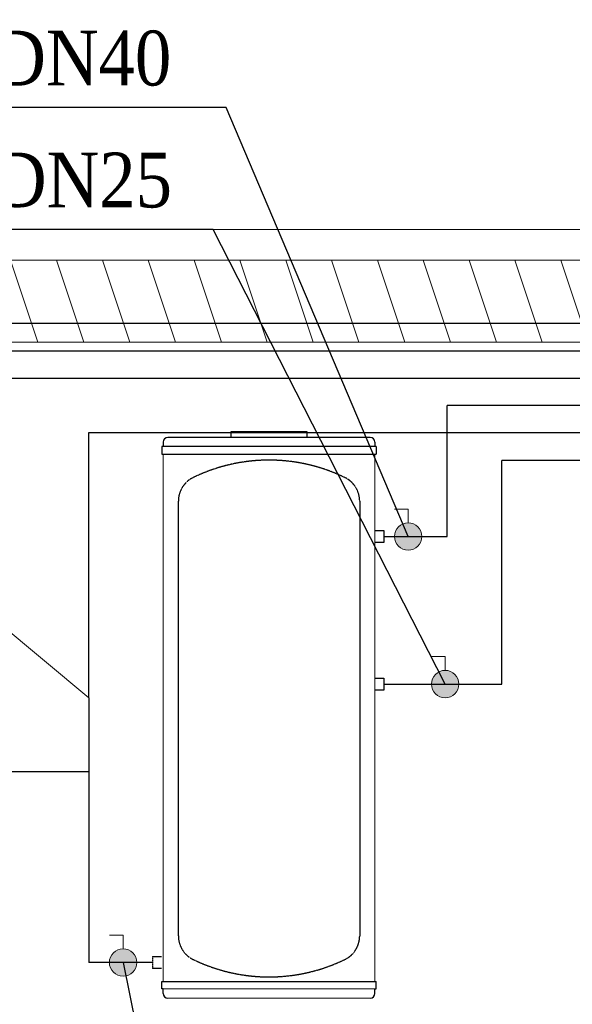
# Model space of a CAD drawing. Header units: millimetres. Extents: x -102560 to 77680, y 7163 to 33028.
# Tile 71 of 80: x 7787 to 9804, y 16165 to 19758. Entities that reach past the tile are written whole.
import ezdxf
from ezdxf import colors
from ezdxf.entities.mleader import LeaderData, LeaderLine
from ezdxf.math import Vec2, Vec3

# ---------------------------------------------------------------- set-up
doc = ezdxf.new("R2010")
doc.units = ezdxf.units.MM
doc.linetypes.add('CACHE2', pattern=[4.7625, 3.175, -1.5875])
for name, color, linetype, lineweight, true_color in [('IS_Działka cyrkulacyjna', 7, 'Continuous', 30, 0x800080), ('IS_Działka wody zimnej (Rozwinięcie)', 7, 'Continuous', 0, 0x000000), ('IS_Konstrukcja (Rozwinięcie)', 7, 'Continuous', 9, 0x000000), ('IS_Zawór3', 7, 'Continuous', 5, 0x000000)]:
    doc.layers.add(name, color=color, linetype=linetype, lineweight=lineweight, true_color=true_color)
for name, color, linetype, lineweight in [('IS_Działka wody ciepłej_podstropowa', 30, 'Continuous', 30), ('IS_Działka wody zimnej_podstropowa', 84, 'Continuous', 30), ('RR_IWK_opisy', 7, 'Continuous', 0)]:
    doc.layers.add(name, color=color, linetype=linetype, lineweight=lineweight)
doc.styles.add('Garamond', font='GARA.TTF')

# ---------------------------------------------------------------- blocks, each defined once
blk = doc.blocks.new('A$C66C5FA65')
for p, q in [((1775, 9125), (-1775, 9125)), ((-1775, 9125), (-1775, 9000)), ((-1750, 9200), (-1750, 9125)), ((1675, 9275), (-1675, 9275)), ((1750, 9200), (1750, 9125)), ((1775, 9125), (1775, 9000)), ((-1775, 9000), (1775, 9000)), ((1750, 7736), (1900, 7736)), ((1900, 7736), (1900, 7536)), ((1900, 7536), (1750, 7536)), ((-1929, 687), (-1779, 687)), ((-1779, 487), (-1929, 487)), ((-1775, 150), (-1775, 275)), ((-1775, 275), (1775, 275)), ((1775, 150), (1775, 275)), ((-1750, 150), (-1775, 150)), ((-1750, 75), (-1750, 150)), ((1750, 75), (1750, 150)), ((1750, 150), (1775, 150))]:
    blk.add_line(p, q)
at = {"linetype": 'CACHE2', "ltscale": 0.75}
for p, q in [((-1500, 1027), (-1500, 8223)), ((1500, 8223), (1500, 1027))]:
    blk.add_line(p, q, dxfattribs=at)
at = {"linetype": 'CACHE2'}
blk.add_line((-1929, 687), (-1929, 487), dxfattribs=at)
at = {"linetype": 'Continuous', "lineweight": 0}
blk.add_line((-1675, 0), (1675, 0), dxfattribs=at)
for points in [[(-625, 9275), (-625, 9375), (625, 9375), (625, 9275)], [(1750, 5295), (1900, 5295), (1900, 5095), (1750, 5095)]]:
    blk.add_lwpolyline(points)
blk.add_lwpolyline([(1750, 275), (-1750, 275), (-1750, 9000), (1750, 9000)], close=True, dxfattribs=at)
blk.add_lwpolyline([(1750, 150), (-1750, 150)], dxfattribs=at)
for centre, start, end in [((-1675, 9200), 90, 180), ((1675, 9200), 0, 90), ((-1675, 75), 180, 270), ((1675, 75), 270, 0)]:
    blk.add_arc(centre, 75, start, end)
at = {"linetype": 'CACHE2', "ltscale": 0.75}
for centre, radius, start, end in [((0, 6029), 2871, 64.0108, 115.9892), ((-1069, 8223), 431, 115.9892, 180), ((1069, 8223), 431, 0, 64.0108), ((-1069, 1027), 431, 180, 244.0108), ((1069, 1027), 431, 295.9892, 0), ((0, 3221), 2871, 244.0108, 295.9892)]:
    blk.add_arc(centre, radius, start, end, dxfattribs=at)
blk = doc.blocks.new('4_TypRysunkowyZaworu_Kurek_PL_0bd83ec9-96a0-469b-8a8e-fb38eb52c89e_Normal')
at = {"layer": 'IS_Zawór3', "lineweight": 50, "true_color": 0xffffff, "transparency": 33554687}
h = blk.add_hatch(color=7, dxfattribs=at)
edge = h.paths.add_edge_path(flags=0)
edge.add_arc((0, 0), 0.25, 0, 360)
at = {"layer": 'IS_Zawór3', "linetype": 'ByBlock', "lineweight": -2}
for points in [[(0, 0.5, 0), (0.25, 0.5, 0)], [(0, 0.25, 0), (0, 0.5, 0)]]:
    blk.add_polyline3d(points, dxfattribs=at)
blk.add_circle((0, 0), 0.25, dxfattribs=at)

msp = doc.modelspace()

# ---------------------------------------------------------------- hatches: boundary and pattern name
at = {"layer": 'IS_Konstrukcja (Rozwinięcie)', "true_color": 0xc0c0c0, "transparency": 33554687, "extrusion": (0, 0, -1)}
h = msp.add_hatch(dxfattribs=at)
h.set_pattern_fill('ANSI31', color=9, scale=50.000001, angle=206.6202, style=0)
h.set_pattern_definition([(251.62016, (2400, 18730.6), (150.6517, -50.0563), [])])
h.paths.add_polyline_path([(-77680, 18880.6), (-77680, 18580.6), (-2610, 18580.6), (-2610, 18880.6)])

# ---------------------------------------------------------------- linework, layer by layer
at = {"layer": 'IS_Działka cyrkulacyjna'}
for p, q in [((9547.1, 17333.8), (9547.1, 18150)), ((17679.1, 18150), (9547.1, 18150)), ((9116.1, 17333.8), (9547.1, 17333.8))]:
    msp.add_line(p, q, dxfattribs=at)
at = {"layer": 'IS_Działka wody ciepłej_podstropowa'}
for p, q in [((9347.1, 17872), (9347.1, 18350)), ((17477.1, 18350), (9347.1, 18350)), ((9116.1, 17872), (9347.1, 17872))]:
    msp.add_line(p, q, dxfattribs=at)
at = {"layer": 'IS_Działka wody zimnej_podstropowa'}
for p, q in [((8039, 18250), (8039.8, 16317.8)), ((17579.1, 18250), (8039, 18250)), ((8039.5, 17013.6), (6503.3, 17013)), ((8271.7, 16317.8), (8039.8, 16317.8))]:
    msp.add_line(p, q, dxfattribs=at)
at = {"layer": 'IS_Konstrukcja (Rozwinięcie)'}
for p, q in [((2670, 18992.6), (71971.1, 18992.6)), ((2670, 18880.6), (71971.1, 18880.6)), ((2670, 18580.6), (71971.1, 18580.6))]:
    msp.add_line(p, q, dxfattribs=at)

# ---------------------------------------------------------------- block references
at = {"color": 30, "xscale": 0.2205, "yscale": 0.2205, "zscale": 0.2205}
msp.add_blockref('A$C66C5FA65', (8697.1, 16188.3), dxfattribs=at)

# ---------------------------------------------------------------- next in the draw order: leaders
at = {"layer": 'RR_IWK_opisy'}
ml = msp.add_multileader_mtext('Standard', dxfattribs=at)
ml.set_content('zawór odcinający DN25', color=256, style='Garamond')
ml.set_leader_properties()
ml.build(insert=Vec2(0, 0))
ml.multileader.update_dxf_attribs({"text_left_attachment_type": 6, "text_right_attachment_type": 6, "dogleg_length": 0.36, "arrow_head_size": 0.18})
ctx = ml.context
ctx.base_point, ctx.char_height, ctx.arrow_head_size, ctx.landing_gap_size, ctx.plane_origin = Vec3(5509.2, 18992.6), 200, 0.18, 0.09, Vec3(-271573.4, 95153.5)
ctx.left_attachment, ctx.right_attachment, ctx.text_align_type = 6, 6, 2
notes = []
notes.append((ctx, [(0, (1, 1, 0), (8493.6, 18992.6), (-1, 0), 150.4, [(0, [(9340, 17333.8)], 0, [])])]))
ctx.mtext.insert, ctx.mtext.alignment = Vec3(8343.2, 19272.9), 3
ctx.mtext.has_bg_fill, ctx.mtext.bg_color, ctx.mtext.bg_scale_factor, ctx.mtext.bg_transparency, ctx.mtext.use_window_bg_color = 1, -1027028792, 1, 0, 1
ml = msp.add_multileader_mtext('Standard', dxfattribs=at)
ml.set_content('zawór odcinający DN40', color=256, style='Garamond')
ml.set_leader_properties()
ml.build(insert=Vec2(0, 0))
ml.multileader.update_dxf_attribs({"text_left_attachment_type": 6, "text_right_attachment_type": 6, "dogleg_length": 0.36, "arrow_head_size": 0.18})
ctx = ml.context
ctx.base_point, ctx.char_height, ctx.arrow_head_size, ctx.landing_gap_size, ctx.plane_origin = Vec3(8380.1, 15252.2), 200, 0.18, 0.09, Vec3(-272786.2, 94137.5)
ctx.left_attachment, ctx.right_attachment = 6, 6
notes.append((ctx, [(0, (1, 1, 0), (8379.7, 15252.2), (1, 0), 0.36, [(0, [(8164.6, 16317.8)], 0, [])])]))
ctx.mtext.insert = Vec3(8380.2, 15532.4)
ctx.mtext.has_bg_fill, ctx.mtext.bg_color, ctx.mtext.bg_scale_factor, ctx.mtext.bg_transparency, ctx.mtext.use_window_bg_color = 1, -1027028792, 1, 0, 1
for ctx, leaders in notes:
    for number, flags, end, landing, length, lines in leaders:
        leader = LeaderData()
        leader.index, (leader.has_last_leader_line, leader.has_dogleg_vector, leader.attachment_direction) = number, flags
        leader.last_leader_point, leader.dogleg_vector, leader.dogleg_length = Vec3(end), Vec3(landing), length
        for number, points, colour, breaks in lines:
            line = LeaderLine()
            line.index, line.vertices, line.color, line.breaks = number, Vec3.list(points), colors.encode_raw_color(colour), breaks
            leader.lines.append(line)
        ctx.leaders.append(leader)

# ---------------------------------------------------------------- next in the draw order: linework, layer by layer
at = {"layer": 'IS_Działka wody zimnej (Rozwinięcie)'}
msp.add_line((7438.9, 17784.1), (8039.4, 17283.9), dxfattribs=at)

# ---------------------------------------------------------------- next in the draw order: block references
at = {"layer": 'IS_Zawór3', "xscale": -200, "yscale": 200, "zscale": 200, "rotation": 359.9999999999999}
for p in [(9340, 17333.8), (8164.6, 16317.8)]:
    msp.add_blockref('4_TypRysunkowyZaworu_Kurek_PL_0bd83ec9-96a0-469b-8a8e-fb38eb52c89e_Normal', p, dxfattribs=at)

# ---------------------------------------------------------------- next in the draw order: leaders
at = {"layer": 'RR_IWK_opisy'}
ml = msp.add_multileader_mtext('Standard', dxfattribs=at)
ml.set_content('zawór odcinający DN40', color=256, style='Garamond')
ml.set_leader_properties()
ml.build(insert=Vec2(0, 0))
ml.multileader.update_dxf_attribs({"text_left_attachment_type": 6, "text_right_attachment_type": 6, "dogleg_length": 0.36, "arrow_head_size": 0.18})
ctx = ml.context
ctx.base_point, ctx.char_height, ctx.arrow_head_size, ctx.landing_gap_size, ctx.plane_origin = Vec3(5500.7, 19437.3), 200, 0.18, 0.09, Vec3(-271708.7, 95691.7)
ctx.left_attachment, ctx.right_attachment, ctx.text_align_type = 6, 6, 2
notes = []
notes.append((ctx, [(0, (1, 1, 0), (8541.1, 19437.3), (-1, 0), 200.4, [(0, [(9204.6, 17872)], 0, [])])]))
ctx.mtext.insert, ctx.mtext.alignment = Vec3(8340.7, 19717.6), 3
ctx.mtext.has_bg_fill, ctx.mtext.bg_color, ctx.mtext.bg_scale_factor, ctx.mtext.bg_transparency, ctx.mtext.use_window_bg_color = 1, -1027028792, 1, 0, 1
for ctx, leaders in notes:
    for number, flags, end, landing, length, lines in leaders:
        leader = LeaderData()
        leader.index, (leader.has_last_leader_line, leader.has_dogleg_vector, leader.attachment_direction) = number, flags
        leader.last_leader_point, leader.dogleg_vector, leader.dogleg_length = Vec3(end), Vec3(landing), length
        for number, points, colour, breaks in lines:
            line = LeaderLine()
            line.index, line.vertices, line.color, line.breaks = number, Vec3.list(points), colors.encode_raw_color(colour), breaks
            leader.lines.append(line)
        ctx.leaders.append(leader)

# ---------------------------------------------------------------- next in the draw order: linework, layer by layer
at = {"layer": 'IS_Działka cyrkulacyjna'}
msp.add_line((-479.1, 18450), (11600, 18450), dxfattribs=at)
at = {"layer": 'IS_Działka wody ciepłej_podstropowa'}
msp.add_line((-277.1, 18650), (11800, 18650), dxfattribs=at)
at = {"layer": 'IS_Działka wody zimnej_podstropowa'}
msp.add_line((-379.1, 18550), (11700, 18550), dxfattribs=at)

# ---------------------------------------------------------------- next in the draw order: block references
at = {"layer": 'IS_Zawór3', "xscale": -200, "yscale": 200, "zscale": 200, "rotation": 359.9999999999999}
msp.add_blockref('4_TypRysunkowyZaworu_Kurek_PL_0bd83ec9-96a0-469b-8a8e-fb38eb52c89e_Normal', (9204.6, 17872), dxfattribs=at)

doc.saveas('drawing.dxf')
